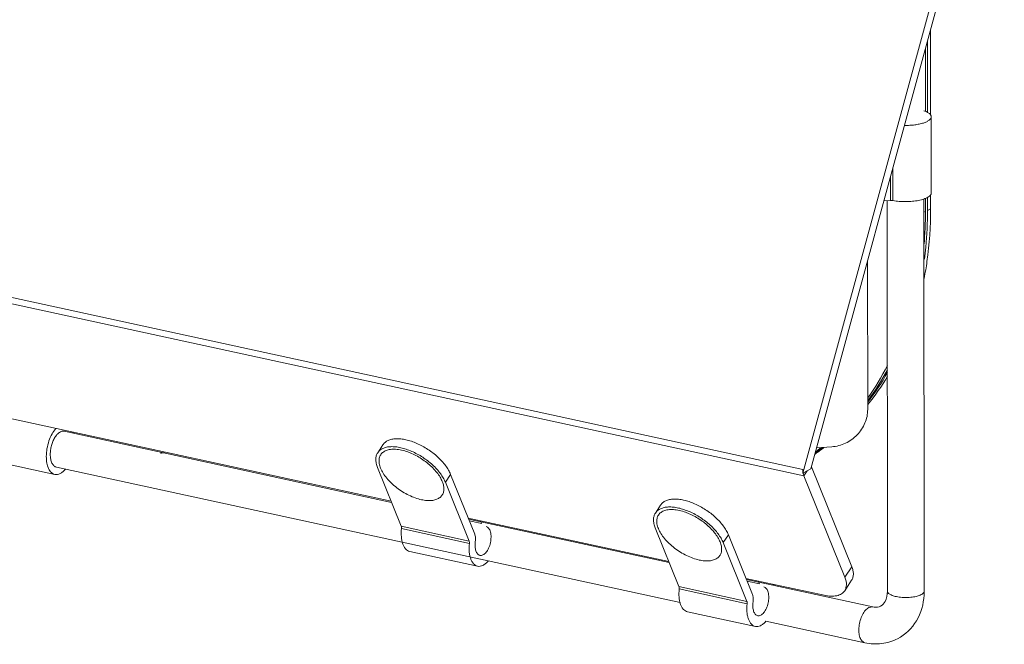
# Model space of a CAD drawing. Header units: millimetres. Extents: x 29170 to 33192, y 36 to 3108.
# Tile 176 of 256: x 32641 to 32775, y 970 to 1055. Entities that reach past the tile are written whole.
import ezdxf

# ---------------------------------------------------------------- set-up
doc = ezdxf.new("R2010")
doc.units = ezdxf.units.MM
doc.layers.add('细实线', color=7, linetype='Continuous', lineweight=13)

msp = doc.modelspace()

# ---------------------------------------------------------------- linework, layer by layer
at = {"layer": '细实线'}
for p, q in [((32747.632, 993.655), (32774.155, 1090.847)), ((32748.718, 994.22), (32775.035, 1090.656)), ((32765.008, 1042.338), (32765.001, 1053.886)), ((32764.573, 1042.705), (32764.567, 1052.297)), ((32764.296, 1051.303), (32764.301, 1042.835)), ((32747.632, 994.16), (32499.12, 1048.098)), ((32747.778, 993.294), (32499.266, 1047.232)), ((32765.098, 1042.094), (32765.104, 1031.734)), ((32759.888, 1035.149), (32759.89, 1030.705)), ((32759.539, 1033.871), (32759.541, 1030.723)), ((32765.016, 1029.584), (32765.015, 1031.474)), ((32759.541, 1030.723), (32758.662, 1030.659)), ((32759.105, 1030.722), (32759.138, 977.579)), ((32764.105, 1030.915), (32764.138, 977.583)), ((32764.309, 1030.992), (32764.31, 1029.217)), ((32764.582, 1029.358), (32764.58, 1031.115)), ((32764.106, 1029.11), (32764.31, 1029.217)), ((32765.016, 1029.584), (32764.582, 1029.358)), ((32756.454, 1002.289), (32756.441, 1022.519)), ((32567.779, 1016.696), (32691.627, 989.815)), ((32645.878, 993.475), (32617.333, 999.67)), ((32691.684, 989.672), (32647.151, 999.338)), ((32689.795, 996.423), (32690.5, 997.496)), ((32749.498, 997.075), (32751.567, 997.226)), ((32730.93, 976.038), (32646.09, 994.452)), ((32693, 986.412), (32689.774, 994.405)), ((32747.632, 993.655), (32748.718, 994.22)), ((32747.632, 994.16), (32747.632, 993.655)), ((32747.778, 993.294), (32748.214, 993.958)), ((32754.287, 980.927), (32748.8, 994.521)), ((32699.009, 992.401), (32699.715, 993.474)), ((32699.715, 993.474), (32702.994, 985.349)), ((32753.347, 979.495), (32747.778, 993.294)), ((32702.235, 984.408), (32699.009, 992.401)), ((32728.281, 989.296), (32727.576, 988.223)), ((32702.11, 987.54), (32729.407, 981.615)), ((32729.465, 981.472), (32702.167, 987.397)), ((32702.271, 987.141), (32703.934, 986.78)), ((32703.934, 986.78), (32703.773, 987.179)), ((32702.235, 984.408), (32693, 986.412)), ((32702.267, 984.095), (32693.031, 986.1)), ((32727.555, 986.205), (32730.781, 978.212)), ((32737.495, 985.274), (32736.79, 984.201)), ((32740.775, 977.149), (32737.495, 985.274)), ((32736.79, 984.201), (32740.016, 976.208)), ((32703.389, 980.992), (32694.153, 982.997)), ((32754.287, 980.927), (32753.347, 979.495)), ((32739.89, 979.34), (32750.51, 977.035)), ((32757.134, 975.467), (32739.948, 979.197)), ((32754.268, 979.092), (32753.328, 977.661)), ((32730.781, 978.212), (32740.016, 976.208)), ((32730.812, 977.9), (32740.047, 975.895)), ((32741.715, 978.58), (32740.051, 978.941)), ((32741.554, 978.979), (32741.715, 978.58)), ((32756.602, 975.378), (32757.134, 975.467)), ((32731.934, 974.797), (32741.169, 972.792)), ((32742.6, 973.496), (32756.072, 970.581))]:
    msp.add_line(p, q, dxfattribs=at)
for centre, radius, start, end in [((32713.266, 1029.152), 51.044, 354.91654, 0.07312), ((32726.736, 1024.923), 36.434, 324.70544, 332.77997), ((32727.536, 1024.914), 36, 323.53668, 331.37882), ((32728.016, 1024.916), 35.749, 322.80274, 330.56709), ((32728.768, 1024.922), 35.364, 321.62266, 329.25781), ((32645.32, 998.236), 3.168, 15.38816, 17.99435), ((32731.502, 1022.356), 31.6, 304.25968, 306.96818), ((32731.021, 1022.193), 31.678, 305.22311, 307.58511), ((32730.714, 1022.098), 31.737, 305.91265, 307.97008), ((32730.221, 1021.949), 31.834, 307.01461, 308.58539), ((32659.133, 1106.17), 109.797, 270.58895, 270.86375), ((32749.847, 994.057), 2.208, 189.97548, 193.26971), ((32702.831, 985.754), 3.167, 15.31289, 18.10242), ((32740.561, 977.539), 3.221, 15.33609, 18.07922), ((32755.455, 977.576), 8.683, 356.67382, 0.0405)]:
    msp.add_arc(centre, radius, start, end, dxfattribs=at)
for points, knots in [([(32765.098, 1042.094), (32765.098, 1042.054), (32765.085, 1041.971), (32765.029, 1041.851), (32764.938, 1041.736), (32764.762, 1041.578), (32764.456, 1041.401), (32764.001, 1041.227), (32763.451, 1041.085), (32762.829, 1040.982), (32762.157, 1040.922), (32761.696, 1040.913), (32761.462, 1040.916)], [0, 0, 0, 0, 0.0296102, 0.061425, 0.0971686, 0.1379355, 0.2363431, 0.3576259, 0.4993361, 0.6572684, 0.8261337, 1, 1, 1, 1]), ([(32764.103, 1042.915), (32764.247, 1042.865), (32764.505, 1042.761), (32764.788, 1042.589), (32764.95, 1042.438), (32765.034, 1042.326), (32765.086, 1042.212), (32765.098, 1042.132), (32765.098, 1042.094)], [0, 0, 0, 0, 0.3369239, 0.6108545, 0.72493, 0.8255158, 0.9156645, 1, 1, 1, 1]), ([(32765.104, 1031.734), (32765.104, 1031.683), (32765.081, 1031.572), (32764.986, 1031.418), (32764.835, 1031.273), (32764.632, 1031.137), (32764.379, 1031.011), (32764.08, 1030.897), (32763.74, 1030.797), (32763.224, 1030.681), (32762.518, 1030.583), (32761.635, 1030.543), (32760.75, 1030.577), (32760.169, 1030.653), (32759.89, 1030.705)], [0, 0, 0, 0, 0.0276748, 0.0586619, 0.0952083, 0.1384167, 0.1885991, 0.2455695, 0.308816, 0.3775983, 0.5279612, 0.6881611, 0.8486834, 1, 1, 1, 1]), ([(32759.89, 1030.705), (32759.863, 1030.71), (32759.747, 1030.727), (32759.63, 1030.729), (32759.541, 1030.723)], [0, 0, 0, 0, 0.2374454, 1, 1, 1, 1]), ([(32764.13, 1020.12), (32764.278, 1020.886), (32764.804, 1024.014), (32765.018, 1027.193), (32765.016, 1029.584)], [0, 0, 0, 0, 0.2459155, 1, 1, 1, 1]), ([(32764.159, 1022.755), (32764.23, 1023.296), (32764.48, 1025.489), (32764.583, 1027.697), (32764.582, 1029.358)], [0, 0, 0, 0, 0.2472397, 1, 1, 1, 1]), ([(32751.567, 997.226), (32752.211, 997.272), (32753.495, 997.615), (32755.102, 998.767), (32756.188, 1000.393), (32756.454, 1001.667), (32756.454, 1002.289)], [0, 0, 0, 0, 0.252137, 0.5062924, 0.7568102, 1, 1, 1, 1]), ([(32644.719, 995.906), (32644.719, 996.262), (32644.785, 996.982), (32645.046, 998.018), (32645.45, 998.952), (32645.819, 999.494), (32646.025, 999.718)], [0, 0, 0, 0, 0.2601553, 0.5257253, 0.7777962, 1, 1, 1, 1]), ([(32647.151, 999.338), (32647.099, 999.349), (32646.991, 999.359), (32646.761, 999.326), (32646.464, 999.178), (32646.141, 998.875), (32645.848, 998.46), (32645.6, 997.954), (32645.41, 997.387), (32645.291, 996.792), (32645.262, 996.388), (32645.262, 996.188)], [0, 0, 0, 0, 0.0393746, 0.0803641, 0.1718194, 0.2807749, 0.4074996, 0.5486685, 0.6988605, 0.851564, 1, 1, 1, 1]), ([(32699.715, 993.474), (32699.633, 993.677), (32699.427, 994.089), (32699.03, 994.685), (32698.539, 995.277), (32697.764, 996.051), (32696.647, 996.91), (32695.41, 997.584), (32694.392, 997.979), (32693.656, 998.186), (32692.955, 998.305), (32692.304, 998.331), (32691.718, 998.265), (32691.21, 998.105), (32690.793, 997.853), (32690.582, 997.621), (32690.5, 997.496)], [0, 0, 0, 0, 0.0579817, 0.1213699, 0.1894709, 0.2613106, 0.4112847, 0.560994, 0.6325149, 0.7001914, 0.7630726, 0.8204984, 0.8722167, 0.9185373, 0.9605073, 1, 1, 1, 1]), ([(32689.795, 996.423), (32689.877, 996.547), (32690.087, 996.779), (32690.505, 997.032), (32691.013, 997.192), (32691.599, 997.258), (32692.25, 997.231), (32692.951, 997.113), (32693.687, 996.905), (32694.705, 996.511), (32695.941, 995.837), (32697.059, 994.978), (32697.834, 994.204), (32698.325, 993.612), (32698.722, 993.015), (32698.928, 992.604), (32699.009, 992.401)], [0, 0, 0, 0, 0.0394927, 0.0814627, 0.1277833, 0.1795016, 0.2369274, 0.2998086, 0.3674851, 0.439006, 0.5887153, 0.7386894, 0.8105291, 0.8786301, 0.9420183, 1, 1, 1, 1]), ([(32695.753, 990.031), (32695.466, 990.094), (32694.883, 990.264), (32694.025, 990.627), (32693.18, 991.093), (32692.381, 991.646), (32691.657, 992.264), (32691.035, 992.925), (32690.538, 993.604), (32690.185, 994.277), (32689.988, 994.921), (32689.964, 995.433), (32690.04, 995.795), (32690.138, 996.036), (32690.278, 996.252), (32690.459, 996.439), (32690.677, 996.596), (32690.932, 996.721), (32691.218, 996.814), (32691.655, 996.896), (32692.27, 996.906), (32692.77, 996.831), (32693.031, 996.774)], [0, 0, 0, 0, 0.0720491, 0.1489071, 0.2285705, 0.308828, 0.3874266, 0.4622319, 0.5313991, 0.5935774, 0.6481826, 0.6957795, 0.717633, 0.7386875, 0.7594561, 0.7804835, 0.8022856, 0.8252987, 0.8498521, 0.876164, 0.9343751, 1, 1, 1, 1]), ([(32694.209, 996.406), (32694.11, 996.446), (32693.725, 996.593), (32693.329, 996.71), (32693.031, 996.774)], [0, 0, 0, 0, 0.2592902, 1, 1, 1, 1]), ([(32645.878, 993.475), (32645.792, 993.493), (32645.621, 993.558), (32645.391, 993.727), (32645.191, 993.963), (32644.955, 994.378), (32644.764, 995.036), (32644.719, 995.602), (32644.719, 995.906)], [0, 0, 0, 0, 0.0914909, 0.1881606, 0.2940429, 0.4115611, 0.6835286, 1, 1, 1, 1]), ([(32645.262, 996.188), (32645.263, 995.972), (32645.294, 995.567), (32645.431, 995.097), (32645.599, 994.8), (32645.742, 994.632), (32645.906, 994.511), (32646.029, 994.465), (32646.09, 994.452)], [0, 0, 0, 0, 0.3164758, 0.5884411, 0.7059582, 0.8118398, 0.908509, 1, 1, 1, 1]), ([(32689.774, 994.405), (32689.699, 994.592), (32689.581, 994.958), (32689.517, 995.504), (32689.58, 996.002), (32689.711, 996.295), (32689.795, 996.423)], [0, 0, 0, 0, 0.2893158, 0.5477303, 0.7810533, 1, 1, 1, 1]), ([(32695.753, 990.031), (32695.992, 989.979), (32696.453, 989.908), (32697.116, 989.904), (32697.696, 990.012), (32698.108, 990.201), (32698.368, 990.407), (32698.526, 990.582), (32698.65, 990.781), (32698.771, 991.079), (32698.829, 991.512), (32698.749, 992.073), (32698.533, 992.67), (32698.186, 993.288), (32697.722, 993.908), (32697.153, 994.513), (32696.498, 995.082), (32695.776, 995.6), (32695.011, 996.048), (32694.478, 996.297), (32694.209, 996.406)], [0, 0, 0, 0, 0.0670246, 0.1272077, 0.1803919, 0.22743, 0.2493348, 0.2706207, 0.2917337, 0.3131363, 0.3583604, 0.4090892, 0.4666359, 0.5311797, 0.6020841, 0.6781542, 0.7578212, 0.8392871, 0.9206463, 1, 1, 1, 1]), ([(32647.311, 994.181), (32647.204, 994.053), (32646.984, 993.827), (32646.618, 993.576), (32646.243, 993.446), (32645.992, 993.45), (32645.878, 993.475)], [0, 0, 0, 0, 0.2996324, 0.5615841, 0.7907129, 1, 1, 1, 1]), ([(32747.648, 993.841), (32747.646, 993.867), (32747.636, 993.973), (32747.632, 994.079), (32747.632, 994.16)], [0, 0, 0, 0, 0.244013, 1, 1, 1, 1]), ([(32747.778, 993.294), (32747.77, 993.314), (32747.738, 993.397), (32747.713, 993.484), (32747.698, 993.55)], [0, 0, 0, 0, 0.2397236, 1, 1, 1, 1]), ([(32737.495, 985.274), (32737.413, 985.477), (32737.208, 985.889), (32736.811, 986.485), (32736.32, 987.077), (32735.544, 987.851), (32734.427, 988.71), (32733.191, 989.384), (32732.173, 989.779), (32731.437, 989.986), (32730.736, 990.104), (32730.085, 990.131), (32729.499, 990.065), (32728.99, 989.905), (32728.573, 989.653), (32728.363, 989.421), (32728.281, 989.296)], [0, 0, 0, 0, 0.0579817, 0.1213699, 0.1894709, 0.2613106, 0.4112847, 0.560994, 0.6325149, 0.7001914, 0.7630726, 0.8204984, 0.8722167, 0.9185373, 0.9605073, 1, 1, 1, 1]), ([(32727.576, 988.223), (32727.657, 988.347), (32727.868, 988.579), (32728.285, 988.832), (32728.793, 988.992), (32729.379, 989.058), (32730.03, 989.031), (32730.732, 988.912), (32731.467, 988.705), (32732.486, 988.311), (32733.722, 987.637), (32734.839, 986.778), (32735.615, 986.004), (32736.106, 985.412), (32736.503, 984.815), (32736.708, 984.404), (32736.79, 984.201)], [0, 0, 0, 0, 0.0394927, 0.0814627, 0.1277833, 0.1795016, 0.2369274, 0.2998086, 0.3674851, 0.439006, 0.5887153, 0.7386894, 0.8105291, 0.8786301, 0.9420183, 1, 1, 1, 1]), ([(32733.533, 981.831), (32733.247, 981.894), (32732.663, 982.064), (32731.805, 982.427), (32730.961, 982.893), (32730.162, 983.446), (32729.437, 984.064), (32728.816, 984.725), (32728.319, 985.404), (32727.966, 986.077), (32727.769, 986.721), (32727.745, 987.233), (32727.82, 987.595), (32727.918, 987.836), (32728.058, 988.052), (32728.239, 988.239), (32728.458, 988.396), (32728.712, 988.521), (32728.999, 988.614), (32729.436, 988.696), (32730.051, 988.706), (32730.551, 988.631), (32730.812, 988.574)], [0, 0, 0, 0, 0.0720491, 0.1489071, 0.2285705, 0.308828, 0.3874266, 0.4622319, 0.5313991, 0.5935774, 0.6481826, 0.6957795, 0.717633, 0.7386875, 0.7594561, 0.7804835, 0.8022856, 0.8252987, 0.8498521, 0.876164, 0.9343751, 1, 1, 1, 1]), ([(32731.989, 988.206), (32731.89, 988.246), (32731.506, 988.392), (32731.11, 988.509), (32730.812, 988.574)], [0, 0, 0, 0, 0.2592902, 1, 1, 1, 1]), ([(32727.555, 986.205), (32727.479, 986.392), (32727.362, 986.758), (32727.297, 987.304), (32727.36, 987.802), (32727.492, 988.095), (32727.576, 988.223)], [0, 0, 0, 0, 0.2893158, 0.5477303, 0.7810533, 1, 1, 1, 1]), ([(32733.533, 981.831), (32733.772, 981.779), (32734.234, 981.707), (32734.896, 981.704), (32735.477, 981.812), (32735.889, 982.001), (32736.148, 982.207), (32736.306, 982.382), (32736.431, 982.581), (32736.552, 982.879), (32736.609, 983.312), (32736.53, 983.873), (32736.313, 984.47), (32735.967, 985.087), (32735.502, 985.708), (32734.933, 986.312), (32734.278, 986.882), (32733.557, 987.4), (32732.792, 987.848), (32732.258, 988.097), (32731.989, 988.206)], [0, 0, 0, 0, 0.0670246, 0.1272077, 0.1803919, 0.22743, 0.2493348, 0.2706207, 0.2917337, 0.3131363, 0.3583604, 0.4090892, 0.4666359, 0.5311797, 0.6020841, 0.6781542, 0.7578212, 0.8392871, 0.9206463, 1, 1, 1, 1]), ([(32694.153, 982.997), (32694.053, 983.019), (32693.85, 983.101), (32693.589, 983.322), (32693.37, 983.631), (32693.198, 984.018), (32693.074, 984.472), (32692.977, 985.172), (32692.991, 985.725), (32693.031, 986.1)], [0, 0, 0, 0, 0.0870068, 0.1806169, 0.2855446, 0.4040812, 0.5364976, 0.6816049, 1, 1, 1, 1]), ([(32693.031, 986.1), (32693.038, 986.156), (32693.04, 986.262), (32693.018, 986.367), (32693, 986.412)], [0, 0, 0, 0, 0.5380923, 1, 1, 1, 1]), ([(32703.707, 982.458), (32703.773, 982.444), (32703.919, 982.442), (32704.136, 982.519), (32704.349, 982.668), (32704.552, 982.881), (32704.738, 983.151), (32704.961, 983.583), (32705.155, 984.19), (32705.23, 984.822), (32705.207, 985.308), (32705.149, 985.631), (32705.053, 985.909), (32704.921, 986.133), (32704.756, 986.294), (32704.622, 986.353), (32704.555, 986.367)], [0, 0, 0, 0, 0.0418031, 0.0876857, 0.1402823, 0.2005354, 0.2681059, 0.3417949, 0.4999444, 0.6581058, 0.7318087, 0.7993971, 0.8596702, 0.9122867, 0.9581825, 1, 1, 1, 1]), ([(32703.078, 984.334), (32703.103, 984.517), (32703.118, 984.861), (32703.053, 985.202), (32702.994, 985.349)], [0, 0, 0, 0, 0.5389374, 1, 1, 1, 1]), ([(32703.388, 980.992), (32703.288, 981.014), (32703.085, 981.097), (32702.824, 981.318), (32702.606, 981.627), (32702.433, 982.013), (32702.31, 982.467), (32702.212, 983.167), (32702.226, 983.72), (32702.267, 984.095)], [0, 0, 0, 0, 0.0870068, 0.1806169, 0.2855446, 0.4040812, 0.5364976, 0.6816049, 1, 1, 1, 1]), ([(32702.235, 984.408), (32702.254, 984.362), (32702.275, 984.258), (32702.273, 984.152), (32702.267, 984.095)], [0, 0, 0, 0, 0.4619077, 1, 1, 1, 1]), ([(32703.078, 984.334), (32703.048, 984.11), (32703.031, 983.778), (32703.079, 983.355), (32703.147, 983.08), (32703.246, 982.844), (32703.373, 982.656), (32703.527, 982.521), (32703.647, 982.471), (32703.707, 982.458)], [0, 0, 0, 0, 0.3182544, 0.4639955, 0.5970961, 0.7160641, 0.8209542, 0.9139761, 1, 1, 1, 1]), ([(32704.819, 981.696), (32704.712, 981.568), (32704.493, 981.343), (32704.127, 981.093), (32703.753, 980.963), (32703.502, 980.968), (32703.388, 980.992)], [0, 0, 0, 0, 0.2995607, 0.5614846, 0.7906427, 1, 1, 1, 1]), ([(32754.287, 980.927), (32754.356, 980.756), (32754.463, 980.424), (32754.521, 979.928), (32754.464, 979.475), (32754.344, 979.208), (32754.268, 979.092)], [0, 0, 0, 0, 0.289308, 0.5477391, 0.7810503, 1, 1, 1, 1]), ([(32753.328, 977.661), (32753.404, 977.777), (32753.524, 978.044), (32753.581, 978.496), (32753.522, 978.992), (32753.415, 979.325), (32753.347, 979.495)], [0, 0, 0, 0, 0.2189497, 0.4522609, 0.710692, 1, 1, 1, 1]), ([(32730.812, 977.9), (32730.771, 977.525), (32730.757, 976.972), (32730.855, 976.272), (32730.978, 975.818), (32731.151, 975.431), (32731.369, 975.122), (32731.631, 974.901), (32731.833, 974.819), (32731.934, 974.797)], [0, 0, 0, 0, 0.3183951, 0.4635024, 0.5959188, 0.7144554, 0.8193831, 0.9129932, 1, 1, 1, 1]), ([(32730.812, 977.9), (32730.818, 977.956), (32730.82, 978.062), (32730.799, 978.167), (32730.781, 978.212)], [0, 0, 0, 0, 0.5380923, 1, 1, 1, 1]), ([(32742.336, 978.167), (32742.402, 978.153), (32742.536, 978.094), (32742.702, 977.933), (32742.834, 977.709), (32742.93, 977.431), (32742.987, 977.108), (32743.011, 976.622), (32742.936, 975.99), (32742.742, 975.383), (32742.519, 974.951), (32742.332, 974.681), (32742.13, 974.468), (32741.917, 974.319), (32741.699, 974.242), (32741.553, 974.244), (32741.487, 974.258)], [0, 0, 0, 0, 0.0418175, 0.0877133, 0.1403298, 0.2006029, 0.2681913, 0.3418942, 0.5000556, 0.6582051, 0.7318941, 0.7994646, 0.8597177, 0.9123143, 0.9581969, 1, 1, 1, 1]), ([(32740.859, 976.134), (32740.884, 976.317), (32740.899, 976.661), (32740.834, 977.002), (32740.775, 977.149)], [0, 0, 0, 0, 0.5389374, 1, 1, 1, 1]), ([(32750.51, 977.035), (32750.815, 976.969), (32751.396, 976.887), (32752.214, 976.941), (32752.887, 977.184), (32753.216, 977.491), (32753.328, 977.661)], [0, 0, 0, 0, 0.3079169, 0.5737937, 0.7997832, 1, 1, 1, 1]), ([(32759.138, 977.579), (32759.138, 977.11), (32759.013, 976.318), (32758.475, 975.706), (32758.214, 975.568)], [0, 0, 0, 0, 0.6136549, 1, 1, 1, 1]), ([(32763.737, 977.125), (32763.568, 977.038), (32763.16, 976.899), (32762.482, 976.775), (32761.719, 976.728), (32760.953, 976.757), (32760.238, 976.87), (32759.623, 977.047), (32759.138, 977.344), (32759.138, 977.579)], [0, 0, 0, 0, 0.1165889, 0.261205, 0.4214919, 0.5834174, 0.7323012, 0.8555479, 1, 1, 1, 1]), ([(32764.123, 977.073), (32764.052, 975.857), (32763.395, 973.445), (32761.57, 971.68), (32760.527, 971.136)], [0, 0, 0, 0, 0.5086613, 1, 1, 1, 1]), ([(32764.138, 977.583), (32764.138, 977.541), (32764.087, 977.331), (32763.886, 977.203), (32763.737, 977.125)], [0, 0, 0, 0, 0.1963449, 1, 1, 1, 1]), ([(32740.047, 975.895), (32740.006, 975.52), (32739.992, 974.967), (32740.09, 974.267), (32740.214, 973.813), (32740.386, 973.427), (32740.605, 973.118), (32740.866, 972.896), (32741.068, 972.814), (32741.169, 972.792)], [0, 0, 0, 0, 0.3183951, 0.4635024, 0.5959188, 0.7144554, 0.8193831, 0.9129932, 1, 1, 1, 1]), ([(32740.016, 976.208), (32740.034, 976.162), (32740.056, 976.057), (32740.053, 975.951), (32740.047, 975.895)], [0, 0, 0, 0, 0.4619077, 1, 1, 1, 1]), ([(32741.487, 974.258), (32741.427, 974.271), (32741.307, 974.321), (32741.153, 974.456), (32741.026, 974.644), (32740.928, 974.88), (32740.86, 975.155), (32740.811, 975.578), (32740.828, 975.91), (32740.859, 976.134)], [0, 0, 0, 0, 0.0860239, 0.1790458, 0.2839359, 0.4029039, 0.5360045, 0.6817456, 1, 1, 1, 1]), ([(32756.074, 970.581), (32755.926, 970.612), (32755.622, 970.814), (32755.358, 971.339), (32755.23, 972.026), (32755.258, 973.09), (32755.555, 974.145), (32756.092, 974.987), (32756.428, 975.288), (32756.602, 975.378)], [0, 0, 0, 0, 0.0822811, 0.1847683, 0.3124203, 0.4591837, 0.7613688, 0.8931227, 1, 1, 1, 1]), ([(32758.214, 975.568), (32758.146, 975.532), (32757.805, 975.393), (32757.417, 975.406), (32757.134, 975.467)], [0, 0, 0, 0, 0.2098747, 1, 1, 1, 1]), ([(32741.169, 972.792), (32741.283, 972.768), (32741.533, 972.763), (32741.907, 972.893), (32742.274, 973.143), (32742.493, 973.368), (32742.6, 973.496)], [0, 0, 0, 0, 0.2093573, 0.4385154, 0.7004393, 1, 1, 1, 1]), ([(32760.527, 971.136), (32759.858, 970.787), (32758.37, 970.33), (32756.821, 970.418), (32756.074, 970.581)], [0, 0, 0, 0, 0.4965279, 1, 1, 1, 1])]:
    msp.add_open_spline(points, degree=3, knots=knots, dxfattribs=at)

doc.saveas('drawing.dxf')
